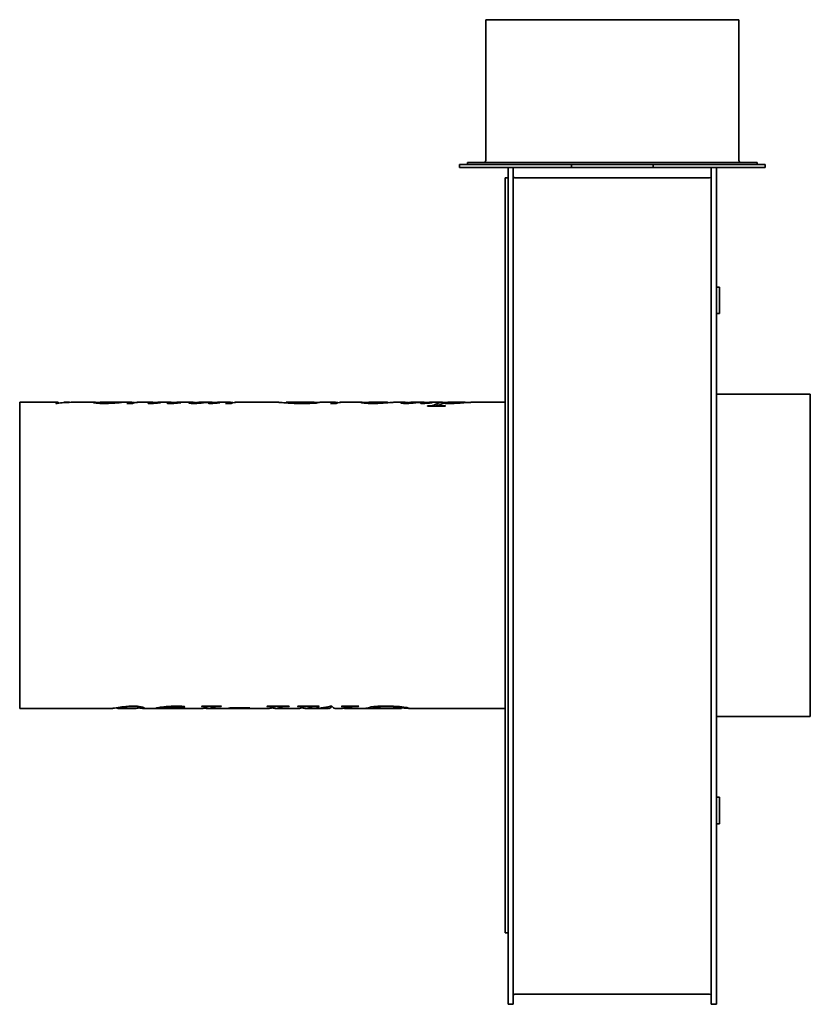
# Model space of a CAD drawing. Header units: millimetres. Extents: x 226 to 614, y 56 to 538.
import ezdxf

# ---------------------------------------------------------------- set-up
doc = ezdxf.new("R2010")
doc.units = ezdxf.units.MM
doc.header["$LTSCALE"] = 2
doc.layers.add('Krawędzie widoczne(ISO)', color=7, linetype='Continuous', lineweight=35, true_color=0x262659)

msp = doc.modelspace()

# ---------------------------------------------------------------- linework, layer by layer
at = {"layer": 'Krawędzie widoczne(ISO)'}
for p, q in [((578.65, 538.26), (454.65, 538.26)), ((454.65, 538.26), (454.65, 469.26)), ((578.65, 538.26), (578.65, 469.26)), ((587.65, 468.26), (445.65, 468.26)), ((445.65, 468.26), (445.65, 467.26)), ((587.65, 468.26), (587.65, 467.26)), ((441.78, 467.26), (496.65, 467.26)), ((441.78, 467.26), (441.78, 465.76)), ((441.78, 465.76), (465.65, 465.76)), ((465.65, 465.76), (465.65, 270.76)), ((465.65, 465.76), (466.15, 465.76)), ((466.15, 465.76), (496.65, 465.76)), ((468.15, 465.75), (466.15, 465.75)), ((468.15, 465.74), (468.15, 465.75)), ((468.15, 270.75), (468.15, 465.74)), ((496.65, 467.26), (536.65, 467.26)), ((496.65, 465.76), (496.65, 467.26)), ((536.65, 465.76), (496.65, 465.76)), ((536.65, 467.26), (591.52, 467.26)), ((536.65, 467.26), (536.65, 465.76)), ((536.65, 465.76), (567.15, 465.76)), ((567.15, 465.75), (565.15, 465.75)), ((565.15, 465.74), (565.15, 465.75)), ((565.15, 270.75), (565.15, 465.74)), ((567.15, 465.76), (567.65, 465.76)), ((567.15, 465.75), (567.15, 465.75)), ((567.65, 465.76), (567.65, 270.76)), ((567.65, 465.76), (591.52, 465.76)), ((591.52, 465.76), (591.52, 467.26)), ((464.15, 460.76), (464.15, 90.76)), ((464.15, 460.76), (465.65, 460.76)), ((564.35, 460.75), (468.95, 460.75)), ((569.15, 407.26), (567.65, 407.26)), ((569.15, 407.26), (569.15, 394.26)), ((569.15, 394.26), (567.65, 394.26)), ((567.65, 354.76), (613.65, 354.76)), ((613.65, 354.76), (613.65, 196.76)), ((226.35, 350.75), (226.35, 200.75)), ((226.35, 350.75), (244.9, 350.75)), ((244.65, 350.18), (243.97, 350.18)), ((247.79, 350.59), (247.79, 350.69)), ((248.1, 350.75), (250.03, 350.75)), ((251.5, 350.75), (263.24, 350.75)), ((265.5, 350.25), (265.5, 350.68)), ((265.73, 350.73), (265.73, 350.75)), ((265.98, 350.75), (269.85, 350.75)), ((272.99, 350.75), (281.3, 350.75)), ((275.88, 350.57), (275.88, 350.63)), ((281.53, 350.25), (278.78, 350.25)), ((283.94, 350.72), (283.94, 350.75)), ((284.05, 350.75), (284.22, 350.75)), ((285.45, 350.75), (291.3, 350.75)), ((292.05, 350.26), (292.05, 350.46)), ((292.93, 350.33), (292.93, 350.42)), ((294.17, 350.75), (300.43, 350.75)), ((294.81, 350.52), (294.81, 350.61)), ((301.35, 350.22), (301.35, 350.43)), ((302.88, 350.33), (302.88, 350.43)), ((303.36, 350.75), (311.1, 350.75)), ((304.64, 350.51), (304.64, 350.61)), ((312.07, 350.21), (312.07, 350.49)), ((314.05, 350.75), (320.04, 350.75)), ((320.71, 350.2), (320.71, 350.75)), ((321.55, 350.25), (321.55, 350.45)), ((323.4, 350.75), (329.63, 350.75)), ((323.88, 350.5), (323.88, 350.6)), ((329.94, 350.25), (327.12, 350.25)), ((331.94, 350.71), (331.94, 350.75)), ((332.24, 350.75), (332.57, 350.75)), ((333.48, 350.75), (353.15, 350.75)), ((356.82, 350.42), (356.82, 350.75)), ((356.84, 350.75), (370.54, 350.75)), ((368.56, 350.25), (368.56, 350.43)), ((370.77, 350.34), (370.77, 350.74)), ((370.77, 350.66), (372.73, 350.66)), ((373.85, 350.75), (381.04, 350.75)), ((381.35, 350.25), (378.53, 350.25)), ((383.35, 350.71), (383.35, 350.75)), ((383.65, 350.75), (383.98, 350.75)), ((384.89, 350.75), (394.18, 350.75)), ((396.59, 350.26), (396.59, 350.61)), ((397.41, 350.75), (406.47, 350.75)), ((406.9, 350.55), (406.9, 350.68)), ((409.7, 350.75), (415, 350.75)), ((415.97, 350.21), (415.97, 350.49)), ((417.95, 350.75), (423.94, 350.75)), ((424.61, 350.2), (424.61, 350.75)), ((425.45, 350.25), (425.45, 350.45)), ((434.76, 348.88), (426.08, 348.88)), ((426.27, 348.88), (426.27, 349.02)), ((427.31, 350.75), (433.5, 350.75)), ((427.78, 350.5), (427.78, 350.6)), ((432.13, 348.88), (432.13, 349.29)), ((434.33, 350.27), (434.33, 350.45)), ((436.35, 350.75), (444.6, 350.75)), ((445.08, 350.61), (445.08, 350.68)), ((447.58, 350.75), (464.15, 350.75)), ((465.65, 270.76), (465.65, 55.76)), ((468.15, 55.75), (468.15, 270.75)), ((565.15, 55.75), (565.15, 270.75)), ((567.65, 270.76), (567.65, 55.76)), ((226.35, 200.75), (271.51, 200.75)), ((274.91, 200.75), (283.48, 200.75)), ((279.87, 201.82), (279.87, 201.64)), ((284.65, 201.72), (284.65, 201.23)), ((286.91, 200.75), (294.07, 200.75)), ((296.31, 201.47), (296.31, 200.93)), ((299, 200.75), (315.43, 200.75)), ((304.71, 201.84), (304.71, 201.34)), ((315.65, 201.79), (325.15, 201.79)), ((318.15, 201.79), (318.15, 201.46)), ((318.15, 201.76), (318.29, 201.76)), ((318.29, 200.75), (348.11, 200.75)), ((322.88, 201.79), (322.88, 201.65)), ((324.89, 201.79), (324.89, 201.69)), ((338.26, 200.82), (328.71, 200.82)), ((329.46, 200.96), (339.02, 200.96)), ((338.26, 200.96), (338.26, 200.82)), ((348.25, 201.69), (347.42, 201.69)), ((347.62, 201.79), (358.38, 201.79)), ((350.93, 201.79), (350.93, 201.47)), ((350.93, 201.76), (351.36, 201.76)), ((351.36, 200.75), (362.75, 200.75)), ((355.48, 201.79), (355.48, 201.61)), ((358.18, 201.69), (357.69, 201.69)), ((358.18, 201.79), (358.18, 201.69)), ((362.92, 201.69), (362.49, 201.69)), ((362.65, 201.79), (373.05, 201.79)), ((365.63, 201.79), (365.63, 201.47)), ((365.63, 201.76), (366.03, 201.76)), ((366.03, 200.75), (369.47, 200.75)), ((370.23, 201.79), (370.23, 201.62)), ((371.08, 200.75), (377.65, 200.75)), ((372.86, 201.69), (372.35, 201.69)), ((372.86, 201.79), (372.86, 201.69)), ((376.72, 201.42), (376.72, 201.15)), ((378.37, 201.76), (379.33, 201.76)), ((378.54, 201.79), (379.3, 201.79)), ((380.82, 200.75), (384.01, 200.75)), ((384.08, 201.79), (392.41, 201.79)), ((385.42, 200.75), (392.39, 200.75)), ((386.77, 201.79), (386.77, 201.46)), ((387.86, 201.79), (387.86, 201.22)), ((389.08, 201.79), (389.08, 201.56)), ((392.23, 201.69), (391.72, 201.69)), ((392.23, 201.79), (392.23, 201.69)), ((402.75, 200.75), (392.4, 200.75)), ((399.46, 201.66), (399.46, 200.79)), ((401.66, 201.78), (401.66, 201.53)), ((402.44, 200.76), (402.95, 200.76)), ((402.75, 200.76), (402.75, 200.75)), ((402.76, 200.75), (413.15, 200.75)), ((413.41, 201.54), (413.41, 200.82)), ((416.86, 200.75), (464.15, 200.75)), ((567.65, 196.76), (613.65, 196.76)), ((569.15, 157.26), (567.65, 157.26)), ((569.15, 157.26), (569.15, 144.26)), ((569.15, 144.26), (567.65, 144.26)), ((464.15, 90.76), (465.65, 90.76)), ((468.95, 60.75), (564.35, 60.75)), ((465.65, 55.76), (466.15, 55.76)), ((466.15, 55.76), (467.15, 55.76)), ((467.15, 55.75), (468.15, 55.75)), ((566.15, 55.75), (565.15, 55.75)), ((566.15, 55.76), (567.15, 55.76)), ((567.15, 55.76), (567.65, 55.76))]:
    msp.add_line(p, q, dxfattribs=at)
for centre, radius, start, end in [((453.65, 469.26), 1, 270, 0), ((579.65, 469.26), 1, 180, 270), ((468.95, 461.55), 0.8, 180, 270), ((564.35, 461.55), 0.8, 270, 0), ((468.95, 59.95), 0.8, 90, 180), ((564.35, 59.95), 0.8, 0, 90)]:
    msp.add_arc(centre, radius, start, end, dxfattribs=at)
for points in [[(243.97, 350.18), (244.54, 350.89), (245.11, 350.94), (245.68, 350.34)], [(251.5, 350.75), (249.22, 350.75), (246.93, 350.56), (244.65, 350.18)], [(247.79, 350.69), (248.78, 350.75), (249.78, 350.77), (250.77, 350.75)], [(248.1, 350.75), (248, 350.75), (247.89, 350.73), (247.79, 350.69)], [(265.6, 350.73), (265.54, 350.72), (265.5, 350.7), (265.5, 350.68)], [(271.51, 350.75), (270.1, 350.75), (268.14, 350.74), (265.6, 350.73)], [(265.98, 350.75), (265.89, 350.75), (265.81, 350.75), (265.73, 350.75)], [(265.73, 350.75), (267.59, 350.75), (269.11, 350.76), (270.28, 350.75)], [(276.24, 350.6), (273.33, 350.41), (270.55, 350.19), (267.91, 350.19)], [(270.28, 350.75), (270.64, 350.75), (270.99, 350.75), (271.31, 350.75)], [(272.99, 350.75), (272.53, 350.75), (272.03, 350.75), (271.51, 350.75)], [(275.88, 350.63), (276, 350.62), (276.12, 350.61), (276.24, 350.6)], [(278.78, 350.25), (279.89, 350.69), (281, 350.85), (282.11, 350.7)], [(282.43, 350.54), (282.13, 350.46), (281.83, 350.36), (281.53, 350.25)], [(282.11, 350.7), (282.42, 350.66), (282.61, 350.61), (282.67, 350.59)], [(284.01, 350.72), (283.38, 350.69), (282.86, 350.63), (282.43, 350.54)], [(284.05, 350.75), (284.02, 350.75), (283.98, 350.75), (283.94, 350.75)], [(283.94, 350.75), (284.26, 350.76), (284.57, 350.75), (284.87, 350.75)], [(285.45, 350.76), (284.98, 350.76), (284.5, 350.75), (284.01, 350.72)], [(289.05, 350.36), (289.05, 350.42), (289.29, 350.52), (289.77, 350.61)], [(289.77, 350.61), (290.58, 350.76), (291.4, 350.8), (292.22, 350.7)], [(292.3, 350.28), (291.62, 350.22), (291.01, 350.19), (290.48, 350.19)], [(292.48, 350.58), (292.2, 350.52), (292.05, 350.47), (292.05, 350.46)], [(292.22, 350.7), (292.46, 350.68), (292.61, 350.65), (292.66, 350.62)], [(295.38, 350.58), (294.29, 350.47), (293.27, 350.35), (292.3, 350.28)], [(292.46, 350.4), (292.58, 350.4), (292.74, 350.41), (292.93, 350.42)], [(294.17, 350.75), (293.61, 350.75), (293.05, 350.7), (292.48, 350.58)], [(292.93, 350.42), (293.5, 350.47), (294.13, 350.54), (294.81, 350.61)], [(294.81, 350.61), (295, 350.6), (295.19, 350.59), (295.38, 350.58)], [(298.49, 350.39), (298.49, 350.46), (298.7, 350.55), (299.12, 350.63)], [(299.12, 350.63), (300.04, 350.81), (300.96, 350.8), (301.88, 350.6)], [(302.2, 350.27), (301.56, 350.22), (300.91, 350.19), (300.24, 350.19)], [(301.96, 350.62), (301.55, 350.54), (301.35, 350.47), (301.35, 350.43)], [(301.8, 350.38), (302.07, 350.38), (302.43, 350.4), (302.88, 350.43)], [(303.36, 350.75), (302.89, 350.75), (302.43, 350.71), (301.96, 350.62)], [(305.25, 350.58), (304.19, 350.47), (303.17, 350.34), (302.2, 350.27)], [(302.88, 350.43), (303.14, 350.46), (303.72, 350.53), (304.64, 350.61)], [(304.64, 350.61), (304.84, 350.6), (305.04, 350.59), (305.25, 350.58)], [(309.15, 350.42), (309.15, 350.51), (309.48, 350.63), (310.13, 350.7)], [(310.13, 350.7), (310.77, 350.77), (311.41, 350.77), (312.05, 350.7)], [(312.05, 350.7), (312.26, 350.68), (312.43, 350.65), (312.54, 350.63)], [(312.91, 350.68), (312.35, 350.61), (312.07, 350.52), (312.07, 350.49)], [(314.05, 350.75), (313.67, 350.75), (313.29, 350.73), (312.91, 350.68)], [(318.73, 350.36), (318.73, 350.4), (318.81, 350.45), (318.97, 350.51)], [(318.97, 350.51), (319.18, 350.58), (319.76, 350.75), (320.71, 350.75)], [(321.81, 350.27), (321.23, 350.22), (320.66, 350.19), (320.1, 350.19)], [(320.71, 350.75), (321.13, 350.73), (321.57, 350.7), (322.02, 350.61)], [(322.3, 350.67), (321.8, 350.59), (321.55, 350.49), (321.55, 350.45)], [(324.43, 350.57), (323.58, 350.46), (322.71, 350.34), (321.81, 350.27)], [(323.4, 350.75), (323.04, 350.75), (322.67, 350.73), (322.3, 350.67)], [(323.88, 350.6), (324.06, 350.59), (324.24, 350.58), (324.43, 350.57)], [(327.12, 350.25), (328.22, 350.69), (329.32, 350.84), (330.41, 350.71)], [(330.53, 350.48), (330.34, 350.41), (330.14, 350.34), (329.94, 350.25)], [(330.41, 350.71), (330.72, 350.67), (330.9, 350.62), (330.97, 350.58)], [(331.41, 350.65), (330.89, 350.58), (330.6, 350.5), (330.53, 350.48)], [(332.74, 350.75), (332.22, 350.73), (331.78, 350.71), (331.41, 350.65)], [(332.24, 350.75), (332.14, 350.75), (332.04, 350.75), (331.94, 350.75)], [(331.94, 350.75), (332.31, 350.76), (332.66, 350.76), (333.02, 350.75)], [(333.48, 350.75), (333.24, 350.75), (332.99, 350.75), (332.74, 350.75)], [(368.56, 350.43), (369.17, 350.63), (369.78, 350.74), (370.38, 350.75)], [(370.38, 350.75), (370.64, 350.76), (370.77, 350.75), (370.77, 350.74)], [(373.49, 350.75), (372.87, 350.71), (372.26, 350.59), (371.65, 350.38)], [(373.85, 350.76), (373.74, 350.76), (373.62, 350.75), (373.49, 350.75)], [(378.53, 350.25), (379.63, 350.69), (380.72, 350.84), (381.82, 350.71)], [(381.94, 350.48), (381.75, 350.41), (381.55, 350.34), (381.35, 350.25)], [(381.82, 350.71), (382.13, 350.67), (382.31, 350.62), (382.38, 350.58)], [(382.82, 350.65), (382.3, 350.58), (382.01, 350.5), (381.94, 350.48)], [(384.15, 350.75), (383.63, 350.73), (383.19, 350.71), (382.82, 350.65)], [(383.65, 350.75), (383.55, 350.75), (383.45, 350.75), (383.35, 350.75)], [(383.35, 350.75), (383.72, 350.76), (384.07, 350.76), (384.42, 350.75)], [(384.89, 350.75), (384.64, 350.75), (384.4, 350.75), (384.15, 350.75)], [(397.41, 350.75), (396.86, 350.75), (396.59, 350.71), (396.59, 350.61)], [(413.05, 350.42), (413.05, 350.51), (413.38, 350.63), (414.03, 350.7)], [(414.03, 350.7), (414.67, 350.77), (415.31, 350.77), (415.95, 350.7)], [(415.95, 350.7), (416.17, 350.68), (416.33, 350.65), (416.45, 350.63)], [(416.81, 350.68), (416.25, 350.61), (415.97, 350.52), (415.97, 350.49)], [(417.95, 350.75), (417.57, 350.75), (417.19, 350.73), (416.81, 350.68)], [(422.63, 350.36), (422.63, 350.4), (422.71, 350.45), (422.87, 350.51)], [(422.87, 350.51), (423.08, 350.58), (423.66, 350.75), (424.61, 350.75)], [(425.71, 350.27), (425.13, 350.22), (424.56, 350.19), (424, 350.19)], [(424.61, 350.75), (425.03, 350.73), (425.47, 350.7), (425.92, 350.61)], [(426.2, 350.67), (425.7, 350.59), (425.45, 350.49), (425.45, 350.45)], [(428.33, 350.57), (427.48, 350.46), (426.61, 350.34), (425.71, 350.27)], [(426.08, 348.88), (426.14, 348.93), (426.2, 348.98), (426.27, 349.02)], [(427.31, 350.75), (426.94, 350.75), (426.57, 350.73), (426.2, 350.67)], [(427.78, 350.6), (427.96, 350.59), (428.14, 350.58), (428.33, 350.57)], [(429.84, 349.68), (431.39, 350.59), (432.94, 350.92), (434.5, 350.68)], [(430.16, 348.88), (431, 349.31), (431.83, 349.59), (432.66, 349.7)], [(432.54, 349.62), (432.26, 349.46), (432.13, 349.34), (432.13, 349.29)], [(433.9, 350.3), (433.45, 350.12), (432.99, 349.9), (432.54, 349.62)], [(435.91, 350.74), (435.38, 350.71), (434.86, 350.61), (434.33, 350.45)], [(434.33, 350.45), (435.1, 350.36), (436.13, 350.31), (437.44, 350.31)], [(434.5, 350.68), (434.68, 350.65), (434.8, 350.62), (434.87, 350.59)], [(434.95, 349.02), (434.88, 348.98), (434.82, 348.93), (434.76, 348.88)], [(436.35, 350.75), (436.18, 350.75), (436.04, 350.75), (435.91, 350.74)], [(276.23, 200.9), (274.84, 200.62), (274.03, 200.77), (273.82, 201.04)], [(275.58, 201.32), (276.74, 201.5), (277.95, 201.67), (279.22, 201.77)], [(279.87, 201.64), (278.45, 201.43), (277.24, 201.1), (276.23, 200.9)], [(279.22, 201.77), (279.95, 201.83), (280.8, 201.87), (281.77, 201.87)], [(281.79, 201.75), (281.04, 201.75), (280.4, 201.71), (279.87, 201.64)], [(283.48, 200.75), (284.26, 200.75), (284.65, 200.97), (284.65, 201.23)], [(285.79, 200.85), (285.41, 200.9), (285.01, 200.96), (284.57, 201.03)], [(287.41, 200.9), (287.41, 200.73), (286.87, 200.71), (285.79, 200.85)], [(302.99, 201.87), (304.53, 201.87), (305.7, 201.82), (306.5, 201.73)], [(305.67, 201.33), (305.35, 201.33), (305.03, 201.33), (304.71, 201.34)], [(306.5, 201.73), (307.04, 201.67), (307.3, 201.61), (307.3, 201.53)], [(315.43, 200.76), (316.17, 200.76), (316.9, 200.89), (317.64, 201.15)], [(315.47, 201.69), (315.53, 201.72), (315.59, 201.76), (315.65, 201.79)], [(320.5, 201.15), (319.28, 200.72), (318.07, 200.64), (316.86, 200.92)], [(317.64, 201.15), (317.98, 201.27), (318.15, 201.39), (318.15, 201.46)], [(319, 201.79), (318.76, 201.77), (318.53, 201.76), (318.29, 201.76)], [(321.74, 201.52), (321.33, 201.44), (320.92, 201.29), (320.5, 201.15)], [(322.88, 201.65), (322.38, 201.61), (322, 201.57), (321.74, 201.52)], [(324.89, 201.69), (323.88, 201.68), (323.21, 201.67), (322.88, 201.65)], [(325.15, 201.79), (325.06, 201.76), (324.97, 201.72), (324.89, 201.69)], [(328.71, 200.82), (328.96, 200.85), (329.21, 200.9), (329.46, 200.96)], [(339.02, 200.96), (338.77, 200.9), (338.52, 200.85), (338.26, 200.82)], [(347.42, 201.69), (347.48, 201.72), (347.55, 201.76), (347.62, 201.79)], [(348.11, 200.76), (348.74, 200.76), (349.36, 200.85), (349.99, 201.05)], [(353.3, 201.06), (352.1, 200.69), (350.91, 200.66), (349.72, 200.97)], [(349.99, 201.05), (350.61, 201.23), (350.93, 201.4), (350.93, 201.47)], [(352.06, 201.79), (351.83, 201.77), (351.59, 201.76), (351.36, 201.76)], [(357.69, 201.69), (356.74, 201.69), (356, 201.66), (355.48, 201.61)], [(358.38, 201.79), (358.32, 201.76), (358.25, 201.72), (358.18, 201.69)], [(362.49, 201.69), (362.54, 201.72), (362.6, 201.76), (362.65, 201.79)], [(362.75, 200.76), (363.57, 200.76), (364.4, 200.91), (365.23, 201.23)], [(365.14, 201.61), (364.67, 201.66), (363.93, 201.69), (362.92, 201.69)], [(367.94, 201.05), (366.76, 200.69), (365.58, 200.66), (364.4, 200.97)], [(365.63, 201.47), (365.63, 201.53), (365.47, 201.58), (365.14, 201.61)], [(365.23, 201.23), (365.5, 201.33), (365.63, 201.41), (365.63, 201.47)], [(366.73, 201.79), (366.5, 201.77), (366.26, 201.76), (366.03, 201.76)], [(369.47, 200.76), (372.49, 200.76), (375.52, 201.1), (378.54, 201.79)], [(372.35, 201.69), (371.43, 201.69), (370.72, 201.66), (370.23, 201.62)], [(376.72, 201.15), (374.57, 200.85), (372.42, 200.72), (370.27, 200.76)], [(373.05, 201.79), (372.99, 201.76), (372.93, 201.72), (372.86, 201.69)], [(379.13, 201.76), (378.33, 200.67), (377.53, 200.47), (376.72, 201.15)], [(379.3, 201.79), (379.8, 201.1), (380.31, 200.76), (380.82, 200.76)], [(383.87, 201.69), (383.94, 201.72), (384.01, 201.76), (384.08, 201.79)], [(384.01, 200.76), (384.74, 200.76), (385.47, 200.88), (386.2, 201.14)], [(387.86, 201.22), (386.81, 200.82), (385.76, 200.68), (384.71, 200.8)], [(386.2, 201.14), (386.58, 201.28), (386.77, 201.4), (386.77, 201.46)], [(389.08, 201.56), (388.69, 201.5), (388.28, 201.37), (387.86, 201.22)], [(391.72, 201.69), (390.5, 201.69), (389.63, 201.64), (389.08, 201.56)], [(392.41, 201.79), (392.35, 201.76), (392.29, 201.72), (392.23, 201.69)], [(392.39, 200.75), (392.44, 200.75), (392.5, 200.76), (392.55, 200.76)], [(395.74, 200.78), (395.94, 200.79), (396.28, 200.81), (396.74, 200.92)], [(396.74, 200.92), (397.35, 201.06), (397.97, 201.29), (398.58, 201.6)], [(399.85, 200.88), (399.59, 200.83), (399.46, 200.8), (399.46, 200.79)], [(399.46, 200.79), (399.46, 200.77), (399.61, 200.77), (399.93, 200.76)], [(401.66, 201.53), (401.06, 201.22), (400.45, 201), (399.85, 200.88)], [(399.93, 200.76), (400.44, 200.76), (401.28, 200.76), (402.44, 200.76)], [(402.95, 200.76), (402.88, 200.76), (402.81, 200.75), (402.75, 200.75)], [(413.15, 200.75), (413.32, 200.75), (413.41, 200.77), (413.41, 200.82)]]:
    msp.add_open_spline(points, degree=3, dxfattribs=at)
for points, knots in [([(262.48, 350.66), (262.48, 350.75), (263.04, 350.78), (264.17, 350.73), (264.58, 350.71), (265.02, 350.69), (265.5, 350.66)], [0, 0, 0, 0, 1, 1, 1, 1.358636, 1.358636, 1.358636, 1.358636]), ([(267.91, 350.19), (266.11, 350.19), (264.76, 350.27), (263.85, 350.38), (262.93, 350.49), (262.48, 350.59), (262.48, 350.66)], [0, 0, 0, 0, 1, 1, 1, 2, 2, 2, 2]), ([(265.5, 350.68), (265.5, 350.63), (265.9, 350.57), (266.69, 350.51), (267.48, 350.44), (268.44, 350.4), (269.57, 350.4)], [0, 0, 0, 0, 1, 1, 1, 2, 2, 2, 2]), ([(269.57, 350.4), (270.46, 350.4), (271.33, 350.42), (272.16, 350.45), (272.99, 350.49), (274.23, 350.56), (275.88, 350.63)], [0, 0, 0, 0, 1, 1, 1, 2, 2, 2, 2]), ([(290.48, 350.19), (290.05, 350.19), (289.7, 350.21), (289.44, 350.24), (289.18, 350.27), (289.05, 350.32), (289.05, 350.36)], [0, 0, 0, 0, 1, 1, 1, 2, 2, 2, 2]), ([(292.05, 350.46), (292.05, 350.44), (292.1, 350.43), (292.19, 350.42), (292.27, 350.41), (292.37, 350.4), (292.46, 350.4)], [0, 0, 0, 0, 1, 1, 1, 2, 2, 2, 2]), ([(300.24, 350.19), (299.73, 350.19), (299.3, 350.21), (298.98, 350.25), (298.65, 350.29), (298.49, 350.34), (298.49, 350.39)], [0, 0, 0, 0, 1, 1, 1, 2, 2, 2, 2]), ([(301.35, 350.43), (301.35, 350.42), (301.39, 350.4), (301.48, 350.39), (301.57, 350.38), (301.67, 350.38), (301.8, 350.38)], [0, 0, 0, 0, 1, 1, 1, 2, 2, 2, 2]), ([(311.23, 350.19), (310.65, 350.19), (310.15, 350.22), (309.75, 350.26), (309.35, 350.31), (309.15, 350.36), (309.15, 350.42)], [0, 0, 0, 0, 1, 1, 1, 2, 2, 2, 2]), ([(320.71, 350.75), (318.54, 350.74), (316.73, 350.53), (315.27, 350.4), (313.8, 350.28), (312.46, 350.19), (311.23, 350.19)], [0, 0, 0, 0, 1, 1, 1, 2, 2, 2, 2]), ([(312.07, 350.49), (312.07, 350.47), (312.15, 350.45), (312.3, 350.44), (312.46, 350.42), (312.68, 350.42), (312.95, 350.42)], [0, 0, 0, 0, 1, 1, 1, 2, 2, 2, 2]), ([(312.95, 350.42), (313.37, 350.42), (313.92, 350.44), (314.6, 350.47), (315.28, 350.51), (316.19, 350.59), (317.32, 350.66), (318.45, 350.73), (319.38, 350.76), (320.12, 350.75), (320.22, 350.75), (320.32, 350.75), (320.42, 350.75)], [0, 0, 0, 0, 1, 1, 1, 2, 2, 2, 3, 3, 3, 3.138168, 3.138168, 3.138168, 3.138168]), ([(320.1, 350.19), (319.69, 350.19), (319.36, 350.21), (319.11, 350.24), (318.85, 350.27), (318.73, 350.31), (318.73, 350.36)], [0, 0, 0, 0, 1, 1, 1, 2, 2, 2, 2]), ([(321.55, 350.45), (321.55, 350.43), (321.58, 350.42), (321.64, 350.41), (321.7, 350.4), (321.79, 350.39), (321.89, 350.39)], [0, 0, 0, 0, 1, 1, 1, 2, 2, 2, 2]), ([(321.89, 350.39), (322.06, 350.39), (322.23, 350.4), (322.43, 350.42), (322.62, 350.43), (323.1, 350.51), (323.88, 350.6)], [0, 0, 0, 0, 1, 1, 1, 2, 2, 2, 2]), ([(364.3, 350.18), (361.67, 350.18), (359.54, 350.24), (357.9, 350.35), (356.27, 350.45), (355.06, 350.57), (354.28, 350.65), (353.65, 350.72), (353.27, 350.75), (353.15, 350.75)], [0, 0, 0, 0, 1, 1, 1, 2, 2, 2, 2.807439, 2.807439, 2.807439, 2.807439]), ([(356.82, 350.75), (356.82, 350.77), (357.43, 350.69), (358.64, 350.56), (359.85, 350.44), (361.72, 350.34), (364.26, 350.34)], [0, 0, 0, 0, 1, 1, 1, 2, 2, 2, 2]), ([(364.26, 350.34), (364.88, 350.34), (365.47, 350.35), (366.03, 350.36), (366.59, 350.37), (367.43, 350.39), (368.56, 350.43)], [0, 0, 0, 0, 1, 1, 1, 2, 2, 2, 2]), ([(371.65, 350.38), (369.96, 350.31), (368.6, 350.25), (367.56, 350.22), (366.53, 350.19), (365.44, 350.18), (364.3, 350.18)], [0, 0, 0, 0, 1, 1, 1, 2, 2, 2, 2]), ([(393.56, 350.68), (393.56, 350.76), (394.09, 350.78), (395.13, 350.73), (395.56, 350.71), (396.05, 350.68), (396.6, 350.64)], [0, 0, 0, 0, 1, 1, 1, 1.413506, 1.413506, 1.413506, 1.413506]), ([(399.28, 350.19), (397.6, 350.19), (396.22, 350.27), (395.16, 350.37), (394.1, 350.48), (393.56, 350.6), (393.56, 350.68)], [0, 0, 0, 0, 1, 1, 1, 2, 2, 2, 2]), ([(396.59, 350.61), (396.59, 350.54), (396.88, 350.46), (397.48, 350.4), (398.07, 350.34), (398.81, 350.3), (399.71, 350.3)], [0, 0, 0, 0, 1, 1, 1, 2, 2, 2, 2]), ([(409.7, 350.75), (409.46, 350.75), (409.05, 350.73), (408.45, 350.68), (407.47, 350.6), (406.11, 350.48), (404.37, 350.37), (402.63, 350.26), (400.93, 350.19), (399.28, 350.19)], [0.393537, 0.393537, 0.393537, 0.393537, 1, 1, 1, 2, 2, 2, 3, 3, 3, 3]), ([(399.71, 350.3), (401.46, 350.3), (403.09, 350.48), (404.61, 350.63), (406.14, 350.78), (406.9, 350.8), (406.9, 350.68)], [0, 0, 0, 0, 1, 1, 1, 2, 2, 2, 2]), ([(415.13, 350.19), (414.55, 350.19), (414.05, 350.22), (413.65, 350.26), (413.25, 350.31), (413.05, 350.36), (413.05, 350.42)], [0, 0, 0, 0, 1, 1, 1, 2, 2, 2, 2]), ([(424.61, 350.75), (422.45, 350.74), (420.63, 350.53), (419.17, 350.4), (417.7, 350.28), (416.36, 350.19), (415.13, 350.19)], [0, 0, 0, 0, 1, 1, 1, 2, 2, 2, 2]), ([(415.97, 350.49), (415.97, 350.47), (416.05, 350.45), (416.21, 350.44), (416.36, 350.42), (416.58, 350.42), (416.85, 350.42)], [0, 0, 0, 0, 1, 1, 1, 2, 2, 2, 2]), ([(416.85, 350.42), (417.27, 350.42), (417.82, 350.44), (418.5, 350.47), (419.18, 350.51), (420.09, 350.59), (421.22, 350.66), (422.35, 350.73), (423.28, 350.76), (424.02, 350.75), (424.12, 350.75), (424.22, 350.75), (424.33, 350.75)], [0, 0, 0, 0, 1, 1, 1, 2, 2, 2, 3, 3, 3, 3.138168, 3.138168, 3.138168, 3.138168]), ([(424, 350.19), (423.59, 350.19), (423.26, 350.21), (423.01, 350.24), (422.76, 350.27), (422.63, 350.31), (422.63, 350.36)], [0, 0, 0, 0, 1, 1, 1, 2, 2, 2, 2]), ([(425.45, 350.45), (425.45, 350.43), (425.48, 350.42), (425.54, 350.41), (425.6, 350.4), (425.69, 350.39), (425.8, 350.39)], [0, 0, 0, 0, 1, 1, 1, 2, 2, 2, 2]), ([(425.8, 350.39), (425.96, 350.39), (426.14, 350.4), (426.33, 350.42), (426.52, 350.43), (427, 350.51), (427.78, 350.6)], [0, 0, 0, 0, 1, 1, 1, 2, 2, 2, 2]), ([(426.27, 349.02), (427.41, 349.04), (428.18, 349.08), (428.58, 349.15), (428.99, 349.22), (429.4, 349.42), (429.84, 349.68)], [0, 0, 0, 0, 1, 1, 1, 2, 2, 2, 2]), ([(432.13, 349.29), (432.13, 349.23), (432.2, 349.19), (432.34, 349.15), (432.48, 349.11), (432.72, 349.08), (433.04, 349.06), (433.36, 349.03), (433.99, 349.02), (434.95, 349.02)], [0, 0, 0, 0, 1, 1, 1, 2, 2, 2, 3, 3, 3, 3]), ([(437.13, 350.19), (436.52, 350.19), (435.97, 350.2), (435.5, 350.22), (435.02, 350.23), (434.49, 350.26), (433.9, 350.3)], [0, 0, 0, 0, 1, 1, 1, 2, 2, 2, 2]), ([(447.58, 350.75), (447.05, 350.75), (446.12, 350.7), (444.8, 350.59), (442.6, 350.4), (440.05, 350.19), (437.13, 350.19)], [0.398361, 0.398361, 0.398361, 0.398361, 1, 1, 1, 2, 2, 2, 2]), ([(437.44, 350.31), (438.09, 350.31), (438.75, 350.33), (439.42, 350.37), (440.09, 350.4), (440.74, 350.46), (441.38, 350.51), (442.02, 350.57), (442.59, 350.62), (443.11, 350.67), (443.62, 350.71), (444.07, 350.75), (444.47, 350.75), (444.88, 350.76), (445.08, 350.74), (445.08, 350.68)], [0, 0, 0, 0, 1, 1, 1, 2, 2, 2, 3, 3, 3, 4, 4, 4, 5, 5, 5, 5]), ([(271.51, 200.75), (271.69, 200.75), (271.92, 200.77), (272.2, 200.8), (273, 200.89), (274.12, 201.09), (275.58, 201.32)], [0.650933, 0.650933, 0.650933, 0.650933, 1, 1, 1, 2, 2, 2, 2]), ([(281.77, 201.87), (283.38, 201.87), (284.72, 201.75), (285.79, 201.55), (286.87, 201.36), (287.41, 201.08), (287.41, 200.9)], [0, 0, 0, 0, 1, 1, 1, 2, 2, 2, 2]), ([(284.65, 201.23), (284.65, 201.37), (284.37, 201.51), (283.81, 201.61), (283.25, 201.7), (282.58, 201.75), (281.79, 201.75)], [0, 0, 0, 0, 1, 1, 1, 2, 2, 2, 2]), ([(293.15, 200.84), (293.15, 200.91), (293.59, 201.03), (294.47, 201.19), (295.36, 201.36), (296.57, 201.53), (298.12, 201.66), (299.67, 201.79), (301.29, 201.87), (302.99, 201.87)], [0, 0, 0, 0, 1, 1, 1, 2, 2, 2, 3, 3, 3, 3]), ([(296.91, 200.79), (295.69, 200.77), (294.76, 200.76), (294.13, 200.75), (293.47, 200.75), (293.15, 200.77), (293.15, 200.84)], [0.030772, 0.030772, 0.030772, 0.030772, 1, 1, 1, 2, 2, 2, 2]), ([(300.13, 201.59), (299.03, 201.59), (298.12, 201.49), (297.39, 201.33), (296.67, 201.17), (296.31, 201.04), (296.31, 200.93)], [0, 0, 0, 0, 1, 1, 1, 2, 2, 2, 2]), ([(296.31, 200.93), (296.31, 200.85), (296.56, 200.81), (297.05, 200.78), (297.48, 200.76), (298.13, 200.75), (299, 200.75)], [0, 0, 0, 0, 1, 1, 1, 1.885043, 1.885043, 1.885043, 1.885043]), ([(304.71, 201.34), (304.52, 201.35), (304.04, 201.38), (303.27, 201.44), (302.5, 201.5), (301.9, 201.54), (301.47, 201.56), (301.04, 201.58), (300.59, 201.59), (300.13, 201.59)], [0, 0, 0, 0, 1, 1, 1, 2, 2, 2, 3, 3, 3, 3]), ([(307.3, 201.53), (307.3, 201.47), (307.14, 201.42), (306.83, 201.38), (306.52, 201.34), (306.13, 201.33), (305.67, 201.33)], [0, 0, 0, 0, 1, 1, 1, 2, 2, 2, 2]), ([(318.15, 201.46), (318.15, 201.52), (317.99, 201.57), (317.68, 201.61), (317.36, 201.65), (316.63, 201.67), (315.47, 201.69)], [0, 0, 0, 0, 1, 1, 1, 2, 2, 2, 2]), ([(350.93, 201.47), (350.93, 201.53), (350.73, 201.58), (350.34, 201.62), (349.94, 201.66), (349.25, 201.69), (348.25, 201.69)], [0, 0, 0, 0, 1, 1, 1, 2, 2, 2, 2]), ([(355.48, 201.61), (355.13, 201.58), (354.81, 201.53), (354.51, 201.45), (354.22, 201.38), (353.81, 201.22), (353.3, 201.06)], [0, 0, 0, 0, 1, 1, 1, 2, 2, 2, 2]), ([(370.23, 201.62), (369.85, 201.59), (369.5, 201.54), (369.2, 201.46), (368.89, 201.39), (368.47, 201.22), (367.94, 201.05)], [0, 0, 0, 0, 1, 1, 1, 2, 2, 2, 2]), ([(386.77, 201.46), (386.77, 201.52), (386.61, 201.57), (386.28, 201.61), (385.96, 201.65), (385.15, 201.67), (383.87, 201.69)], [0, 0, 0, 0, 1, 1, 1, 2, 2, 2, 2]), ([(392.55, 200.76), (393.51, 200.76), (394.2, 200.76), (394.63, 200.76), (395.06, 200.76), (395.43, 200.77), (395.74, 200.78)], [0, 0, 0, 0, 1, 1, 1, 2, 2, 2, 2]), ([(398.58, 201.6), (400.27, 201.71), (401.63, 201.79), (402.66, 201.83), (403.7, 201.87), (404.79, 201.89), (405.93, 201.89)], [0, 0, 0, 0, 1, 1, 1, 2, 2, 2, 2]), ([(405.97, 201.66), (405.35, 201.66), (404.75, 201.65), (404.2, 201.63), (403.64, 201.62), (402.79, 201.58), (401.66, 201.53)], [0, 0, 0, 0, 1, 1, 1, 2, 2, 2, 2]), ([(405.93, 201.89), (408.56, 201.89), (410.69, 201.8), (412.33, 201.65), (413.96, 201.5), (415.17, 201.31), (415.95, 201.15), (416.73, 200.98), (417.13, 200.87), (417.13, 200.81)], [0, 0, 0, 0, 1, 1, 1, 2, 2, 2, 3, 3, 3, 3]), ([(413.41, 200.82), (413.41, 200.91), (412.8, 201.1), (411.59, 201.31), (410.38, 201.51), (408.51, 201.66), (405.97, 201.66)], [0, 0, 0, 0, 1, 1, 1, 2, 2, 2, 2]), ([(417.13, 200.81), (417.13, 200.73), (416.67, 200.74), (415.77, 200.83), (415.1, 200.89), (414.32, 200.99), (413.41, 201.1)], [0, 0, 0, 0, 1, 1, 1, 1.733065, 1.733065, 1.733065, 1.733065])]:
    msp.add_open_spline(points, degree=3, knots=knots, dxfattribs=at)

doc.saveas('drawing.dxf')
